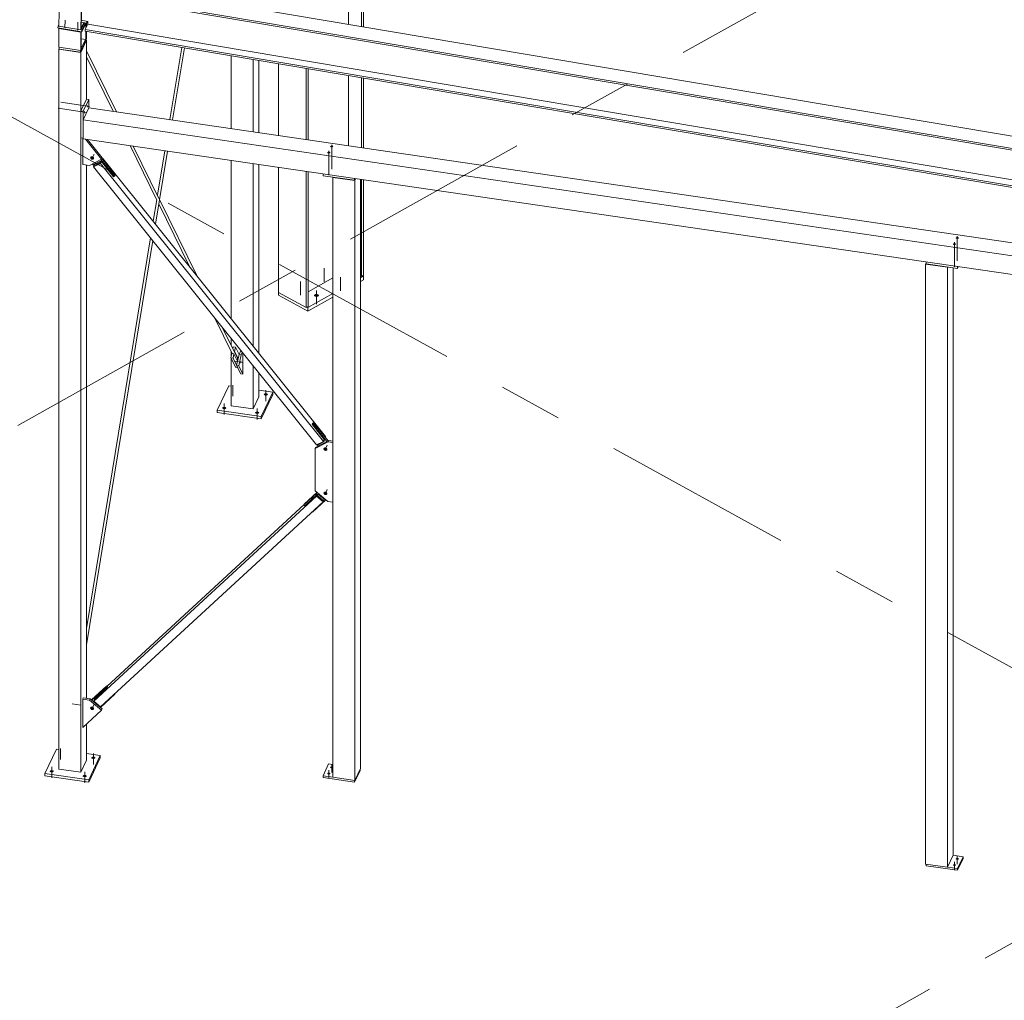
# Model space of a CAD drawing. Header units: millimetres. Extents: x -260 to 160, y -50 to 247.
# Tile 12 of 74: x -200 to -184, y 96 to 112. Entities that reach past the tile are written whole.
import ezdxf

# ---------------------------------------------------------------- set-up
doc = ezdxf.new("R2010")
doc.units = ezdxf.units.MM
for name, pattern in [('XKITLINE00', [0]), ('XKITLINE02', [4, 2, -2]), ('XKITLINE03', [6, 3, -1, 1, -1])]:
    doc.linetypes.add(name, pattern=pattern)
for name, color, linetype, lineweight in [('Element', 2, 'Continuous', 0), ('Spoina', 1, 'Continuous', 0), ('Śruba', 3, 'Continuous', 0)]:
    doc.layers.add(name, color=color, linetype=linetype, lineweight=lineweight)

msp = doc.modelspace()

# ---------------------------------------------------------------- hatches: boundary and pattern name
at = {"layer": 'Śruba'}
for points in [[(-198.53, 110.172), (-198.529, 110.176), (-198.528, 110.181), (-198.527, 110.184), (-198.526, 110.187), (-198.524, 110.189), (-198.523, 110.191), (-198.522, 110.191), (-198.521, 110.19), (-198.52, 110.189), (-198.52, 110.186), (-198.52, 110.183), (-198.519, 110.179), (-198.52, 110.175), (-198.52, 110.17), (-198.521, 110.165), (-198.521, 110.161), (-198.522, 110.156), (-198.523, 110.152), (-198.525, 110.148), (-198.526, 110.145), (-198.527, 110.143), (-198.528, 110.142), (-198.529, 110.142), (-198.53, 110.142), (-198.531, 110.144), (-198.532, 110.146), (-198.532, 110.149), (-198.532, 110.153), (-198.532, 110.158), (-198.532, 110.162), (-198.531, 110.167)], [(-198.576, 110.076), (-198.575, 110.08), (-198.574, 110.085), (-198.572, 110.088), (-198.571, 110.091), (-198.57, 110.093), (-198.569, 110.095), (-198.568, 110.095), (-198.567, 110.094), (-198.566, 110.093), (-198.565, 110.09), (-198.565, 110.087), (-198.565, 110.083), (-198.565, 110.079), (-198.565, 110.074), (-198.566, 110.07), (-198.567, 110.065), (-198.568, 110.06), (-198.569, 110.056), (-198.57, 110.052), (-198.571, 110.049), (-198.573, 110.047), (-198.574, 110.046), (-198.575, 110.046), (-198.576, 110.046), (-198.577, 110.048), (-198.577, 110.05), (-198.578, 110.053), (-198.578, 110.057), (-198.577, 110.062), (-198.577, 110.066), (-198.576, 110.071)], [(-194.688, 109.516), (-194.692, 109.517), (-194.697, 109.518), (-194.7, 109.52), (-194.704, 109.522), (-194.706, 109.525), (-194.707, 109.527), (-194.708, 109.53), (-194.707, 109.533), (-194.706, 109.535), (-194.704, 109.538), (-194.7, 109.54), (-194.697, 109.541), (-194.692, 109.543), (-194.688, 109.544), (-194.683, 109.544), (-194.678, 109.544), (-194.673, 109.543), (-194.669, 109.541), (-194.665, 109.54), (-194.662, 109.538), (-194.66, 109.535), (-194.658, 109.533), (-194.658, 109.53), (-194.658, 109.527), (-194.66, 109.525), (-194.662, 109.522), (-194.665, 109.52), (-194.669, 109.518), (-194.673, 109.517), (-194.678, 109.516), (-194.683, 109.516)], [(-198.435, 109.369), (-198.43, 109.365), (-198.426, 109.36), (-198.423, 109.355), (-198.421, 109.35), (-198.421, 109.345), (-198.421, 109.34), (-198.423, 109.335), (-198.425, 109.33), (-198.429, 109.327), (-198.434, 109.324), (-198.439, 109.322), (-198.445, 109.321), (-198.451, 109.322), (-198.457, 109.323), (-198.463, 109.325), (-198.468, 109.328), (-198.473, 109.332), (-198.477, 109.337), (-198.48, 109.342), (-198.482, 109.347), (-198.483, 109.352), (-198.482, 109.357), (-198.481, 109.362), (-198.478, 109.367), (-198.474, 109.37), (-198.47, 109.373), (-198.464, 109.375), (-198.459, 109.376), (-198.453, 109.375), (-198.447, 109.374), (-198.441, 109.372)], [(-194.733, 109.42), (-194.738, 109.421), (-194.742, 109.422), (-194.746, 109.424), (-194.749, 109.426), (-194.751, 109.429), (-194.753, 109.431), (-194.753, 109.434), (-194.753, 109.437), (-194.751, 109.439), (-194.749, 109.442), (-194.746, 109.444), (-194.742, 109.446), (-194.738, 109.447), (-194.733, 109.448), (-194.728, 109.448), (-194.723, 109.448), (-194.719, 109.447), (-194.714, 109.446), (-194.711, 109.444), (-194.707, 109.442), (-194.705, 109.439), (-194.704, 109.437), (-194.703, 109.434), (-194.704, 109.431), (-194.705, 109.429), (-194.707, 109.426), (-194.711, 109.424), (-194.714, 109.422), (-194.719, 109.421), (-194.723, 109.42), (-194.728, 109.42)], [(-184.89, 107.981), (-184.895, 107.981), (-184.899, 107.983), (-184.903, 107.985), (-184.906, 107.987), (-184.908, 107.989), (-184.91, 107.992), (-184.91, 107.994), (-184.91, 107.997), (-184.908, 108), (-184.906, 108.002), (-184.903, 108.004), (-184.899, 108.006), (-184.895, 108.007), (-184.89, 108.008), (-184.885, 108.008), (-184.88, 108.008), (-184.876, 108.007), (-184.871, 108.006), (-184.867, 108.004), (-184.864, 108.002), (-184.862, 108), (-184.861, 107.997), (-184.86, 107.994), (-184.861, 107.992), (-184.862, 107.989), (-184.864, 107.987), (-184.867, 107.985), (-184.871, 107.983), (-184.876, 107.981), (-184.88, 107.981), (-184.885, 107.98)], [(-184.844, 108.077), (-184.849, 108.077), (-184.854, 108.079), (-184.857, 108.08), (-184.86, 108.083), (-184.863, 108.085), (-184.864, 108.088), (-184.865, 108.09), (-184.864, 108.093), (-184.863, 108.096), (-184.86, 108.098), (-184.857, 108.1), (-184.854, 108.102), (-184.849, 108.103), (-184.844, 108.104), (-184.84, 108.104), (-184.835, 108.104), (-184.83, 108.103), (-184.826, 108.102), (-184.822, 108.1), (-184.819, 108.098), (-184.817, 108.096), (-184.815, 108.093), (-184.815, 108.09), (-184.815, 108.088), (-184.817, 108.085), (-184.819, 108.083), (-184.822, 108.08), (-184.826, 108.079), (-184.83, 108.077), (-184.835, 108.077), (-184.84, 108.076)], [(-194.93, 107.165), (-194.938, 107.166), (-194.945, 107.168), (-194.951, 107.171), (-194.955, 107.174), (-194.959, 107.178), (-194.961, 107.182), (-194.962, 107.186), (-194.961, 107.191), (-194.959, 107.195), (-194.955, 107.198), (-194.951, 107.202), (-194.945, 107.204), (-194.938, 107.206), (-194.93, 107.208), (-194.923, 107.208), (-194.915, 107.208), (-194.908, 107.206), (-194.901, 107.204), (-194.895, 107.202), (-194.89, 107.198), (-194.886, 107.195), (-194.884, 107.191), (-194.883, 107.186), (-194.884, 107.182), (-194.886, 107.178), (-194.89, 107.174), (-194.895, 107.171), (-194.901, 107.168), (-194.908, 107.166), (-194.915, 107.165), (-194.923, 107.164)], [(-196.116, 106.143), (-196.115, 106.148), (-196.114, 106.152), (-196.112, 106.156), (-196.111, 106.159), (-196.11, 106.161), (-196.109, 106.162), (-196.108, 106.163), (-196.107, 106.162), (-196.106, 106.16), (-196.105, 106.158), (-196.105, 106.155), (-196.105, 106.151), (-196.105, 106.147), (-196.105, 106.142), (-196.106, 106.137), (-196.107, 106.132), (-196.108, 106.128), (-196.109, 106.124), (-196.11, 106.12), (-196.111, 106.117), (-196.113, 106.115), (-196.114, 106.113), (-196.115, 106.113), (-196.116, 106.114), (-196.117, 106.115), (-196.117, 106.118), (-196.118, 106.121), (-196.118, 106.125), (-196.118, 106.129), (-196.117, 106.134), (-196.117, 106.139)], [(-195.725, 105.61), (-195.731, 105.611), (-195.737, 105.613), (-195.741, 105.615), (-195.745, 105.618), (-195.748, 105.621), (-195.75, 105.624), (-195.751, 105.628), (-195.75, 105.631), (-195.748, 105.635), (-195.745, 105.638), (-195.741, 105.641), (-195.737, 105.643), (-195.731, 105.644), (-195.725, 105.645), (-195.719, 105.646), (-195.712, 105.645), (-195.706, 105.644), (-195.701, 105.643), (-195.696, 105.641), (-195.692, 105.638), (-195.689, 105.635), (-195.687, 105.631), (-195.687, 105.628), (-195.687, 105.624), (-195.689, 105.621), (-195.692, 105.618), (-195.696, 105.615), (-195.701, 105.613), (-195.706, 105.611), (-195.712, 105.61), (-195.719, 105.61)], [(-196.379, 105.398), (-196.385, 105.399), (-196.391, 105.401), (-196.396, 105.403), (-196.4, 105.406), (-196.403, 105.409), (-196.405, 105.412), (-196.405, 105.416), (-196.405, 105.419), (-196.403, 105.423), (-196.4, 105.426), (-196.396, 105.428), (-196.391, 105.431), (-196.385, 105.432), (-196.379, 105.433), (-196.373, 105.434), (-196.367, 105.433), (-196.361, 105.432), (-196.355, 105.431), (-196.35, 105.428), (-196.346, 105.426), (-196.344, 105.423), (-196.342, 105.419), (-196.341, 105.416), (-196.342, 105.412), (-196.344, 105.409), (-196.346, 105.406), (-196.35, 105.403), (-196.355, 105.401), (-196.361, 105.399), (-196.367, 105.398), (-196.373, 105.398)], [(-195.861, 105.323), (-195.867, 105.324), (-195.873, 105.325), (-195.878, 105.327), (-195.882, 105.33), (-195.885, 105.333), (-195.887, 105.337), (-195.887, 105.34), (-195.887, 105.344), (-195.885, 105.347), (-195.882, 105.35), (-195.878, 105.353), (-195.873, 105.355), (-195.867, 105.357), (-195.861, 105.358), (-195.855, 105.358), (-195.849, 105.358), (-195.843, 105.357), (-195.837, 105.355), (-195.832, 105.353), (-195.828, 105.35), (-195.825, 105.347), (-195.824, 105.344), (-195.823, 105.34), (-195.824, 105.337), (-195.825, 105.333), (-195.828, 105.33), (-195.832, 105.327), (-195.837, 105.325), (-195.843, 105.324), (-195.849, 105.323), (-195.855, 105.322)], [(-194.765, 104.788), (-194.76, 104.784), (-194.756, 104.78), (-194.753, 104.775), (-194.751, 104.769), (-194.75, 104.764), (-194.751, 104.759), (-194.752, 104.754), (-194.755, 104.75), (-194.759, 104.746), (-194.763, 104.743), (-194.769, 104.742), (-194.774, 104.741), (-194.78, 104.741), (-194.786, 104.742), (-194.792, 104.744), (-194.798, 104.748), (-194.803, 104.752), (-194.807, 104.756), (-194.81, 104.761), (-194.812, 104.766), (-194.812, 104.772), (-194.812, 104.777), (-194.81, 104.782), (-194.808, 104.786), (-194.804, 104.789), (-194.799, 104.792), (-194.794, 104.794), (-194.788, 104.795), (-194.782, 104.795), (-194.776, 104.793), (-194.77, 104.791)], [(-194.765, 104.092), (-194.76, 104.088), (-194.756, 104.083), (-194.753, 104.078), (-194.751, 104.073), (-194.75, 104.068), (-194.75, 104.063), (-194.752, 104.058), (-194.755, 104.053), (-194.759, 104.05), (-194.763, 104.047), (-194.768, 104.045), (-194.774, 104.044), (-194.78, 104.045), (-194.786, 104.046), (-194.792, 104.048), (-194.798, 104.051), (-194.802, 104.055), (-194.806, 104.06), (-194.81, 104.065), (-194.811, 104.07), (-194.812, 104.075), (-194.812, 104.08), (-194.81, 104.085), (-194.807, 104.09), (-194.804, 104.093), (-194.799, 104.096), (-194.794, 104.098), (-194.788, 104.099), (-194.782, 104.098), (-194.776, 104.097), (-194.77, 104.095)], [(-198.435, 100.711), (-198.431, 100.707), (-198.427, 100.702), (-198.423, 100.697), (-198.422, 100.692), (-198.421, 100.687), (-198.421, 100.682), (-198.423, 100.677), (-198.426, 100.673), (-198.429, 100.669), (-198.434, 100.666), (-198.439, 100.664), (-198.445, 100.664), (-198.451, 100.664), (-198.457, 100.665), (-198.463, 100.667), (-198.468, 100.67), (-198.473, 100.674), (-198.477, 100.679), (-198.48, 100.684), (-198.482, 100.689), (-198.483, 100.694), (-198.483, 100.7), (-198.481, 100.704), (-198.478, 100.709), (-198.474, 100.712), (-198.47, 100.715), (-198.465, 100.717), (-198.459, 100.718), (-198.453, 100.718), (-198.447, 100.716), (-198.441, 100.714)], [(-198.438, 99.894), (-198.444, 99.895), (-198.45, 99.897), (-198.455, 99.899), (-198.459, 99.902), (-198.462, 99.905), (-198.464, 99.908), (-198.464, 99.912), (-198.464, 99.915), (-198.462, 99.919), (-198.459, 99.922), (-198.455, 99.924), (-198.45, 99.927), (-198.444, 99.928), (-198.438, 99.929), (-198.432, 99.93), (-198.426, 99.929), (-198.42, 99.928), (-198.414, 99.927), (-198.409, 99.924), (-198.405, 99.922), (-198.402, 99.919), (-198.401, 99.915), (-198.4, 99.912), (-198.401, 99.908), (-198.402, 99.905), (-198.405, 99.902), (-198.409, 99.899), (-198.414, 99.897), (-198.42, 99.895), (-198.426, 99.894), (-198.432, 99.894)], [(-194.688, 99.747), (-194.692, 99.747), (-194.697, 99.749), (-194.7, 99.75), (-194.704, 99.752), (-194.706, 99.755), (-194.707, 99.757), (-194.708, 99.76), (-194.707, 99.763), (-194.706, 99.765), (-194.704, 99.768), (-194.7, 99.77), (-194.697, 99.772), (-194.692, 99.773), (-194.688, 99.774), (-194.683, 99.774), (-194.678, 99.774), (-194.673, 99.773), (-194.669, 99.772), (-194.665, 99.77), (-194.662, 99.768), (-194.66, 99.765), (-194.658, 99.763), (-194.658, 99.76), (-194.658, 99.757), (-194.66, 99.755), (-194.662, 99.752), (-194.665, 99.75), (-194.669, 99.749), (-194.673, 99.747), (-194.678, 99.747), (-194.683, 99.746)], [(-199.093, 99.682), (-199.099, 99.683), (-199.104, 99.685), (-199.109, 99.687), (-199.113, 99.69), (-199.116, 99.693), (-199.118, 99.696), (-199.119, 99.7), (-199.118, 99.703), (-199.116, 99.707), (-199.113, 99.71), (-199.109, 99.712), (-199.104, 99.715), (-199.099, 99.716), (-199.093, 99.717), (-199.087, 99.718), (-199.08, 99.717), (-199.074, 99.716), (-199.069, 99.715), (-199.064, 99.712), (-199.06, 99.71), (-199.057, 99.707), (-199.055, 99.703), (-199.054, 99.7), (-199.055, 99.696), (-199.057, 99.693), (-199.06, 99.69), (-199.064, 99.687), (-199.069, 99.685), (-199.074, 99.683), (-199.08, 99.682), (-199.087, 99.682)], [(-198.575, 99.607), (-198.581, 99.608), (-198.586, 99.609), (-198.591, 99.611), (-198.595, 99.614), (-198.598, 99.617), (-198.6, 99.621), (-198.601, 99.624), (-198.6, 99.628), (-198.598, 99.631), (-198.595, 99.634), (-198.591, 99.637), (-198.586, 99.639), (-198.581, 99.641), (-198.575, 99.642), (-198.569, 99.642), (-198.562, 99.642), (-198.556, 99.641), (-198.551, 99.639), (-198.546, 99.637), (-198.542, 99.634), (-198.539, 99.631), (-198.537, 99.628), (-198.536, 99.624), (-198.537, 99.621), (-198.539, 99.617), (-198.542, 99.614), (-198.546, 99.611), (-198.551, 99.609), (-198.556, 99.608), (-198.562, 99.607), (-198.569, 99.606)], [(-194.733, 99.651), (-194.738, 99.651), (-194.742, 99.653), (-194.746, 99.654), (-194.749, 99.657), (-194.751, 99.659), (-194.753, 99.662), (-194.753, 99.664), (-194.753, 99.667), (-194.751, 99.67), (-194.749, 99.672), (-194.746, 99.674), (-194.742, 99.676), (-194.738, 99.677), (-194.733, 99.678), (-194.728, 99.678), (-194.723, 99.678), (-194.719, 99.677), (-194.714, 99.676), (-194.711, 99.674), (-194.707, 99.672), (-194.705, 99.67), (-194.704, 99.667), (-194.703, 99.664), (-194.704, 99.662), (-194.705, 99.659), (-194.707, 99.657), (-194.711, 99.654), (-194.714, 99.653), (-194.719, 99.651), (-194.723, 99.651), (-194.728, 99.65)], [(-184.89, 98.211), (-184.895, 98.212), (-184.899, 98.213), (-184.903, 98.215), (-184.906, 98.217), (-184.908, 98.219), (-184.91, 98.222), (-184.91, 98.225), (-184.91, 98.227), (-184.908, 98.23), (-184.906, 98.232), (-184.903, 98.234), (-184.899, 98.236), (-184.895, 98.237), (-184.89, 98.238), (-184.885, 98.238), (-184.88, 98.238), (-184.876, 98.237), (-184.871, 98.236), (-184.867, 98.234), (-184.864, 98.232), (-184.862, 98.23), (-184.861, 98.227), (-184.86, 98.225), (-184.861, 98.222), (-184.862, 98.219), (-184.864, 98.217), (-184.867, 98.215), (-184.871, 98.213), (-184.876, 98.212), (-184.88, 98.211), (-184.885, 98.211)], [(-184.844, 98.307), (-184.849, 98.308), (-184.854, 98.309), (-184.857, 98.311), (-184.86, 98.313), (-184.863, 98.315), (-184.864, 98.318), (-184.865, 98.32), (-184.864, 98.323), (-184.863, 98.326), (-184.86, 98.328), (-184.857, 98.33), (-184.854, 98.332), (-184.849, 98.333), (-184.844, 98.334), (-184.84, 98.334), (-184.835, 98.334), (-184.83, 98.333), (-184.826, 98.332), (-184.822, 98.33), (-184.819, 98.328), (-184.817, 98.326), (-184.815, 98.323), (-184.815, 98.32), (-184.815, 98.318), (-184.817, 98.315), (-184.819, 98.313), (-184.822, 98.311), (-184.826, 98.309), (-184.83, 98.308), (-184.835, 98.307), (-184.84, 98.307)]]:
    msp.add_hatch(color=256, dxfattribs=at).paths.add_polyline_path(points, flags=17)

# ---------------------------------------------------------------- linework, layer by layer
at = {"layer": 'Element', "linetype": 'XKITLINE00', "lineweight": 0}
for p, q in [((-194.418, 111.452), (-194.418, 118.251)), ((-194.212, 111.417), (-194.212, 118.138)), ((-194.18, 111.412), (-194.18, 118.12)), ((-180.984, 109.186), (-198.446, 112.131)), ((-198.962, 111.996), (-198.975, 111.421)), ((-198.63, 111.363), (-198.617, 111.939)), ((-198.612, 111.951), (-198.625, 111.375)), ((-181.076, 108.981), (-198.538, 111.925)), ((-181.075, 109.007), (-198.537, 111.951)), ((-198.989, 111.395), (-198.987, 111.425)), ((-198.989, 111.395), (-198.616, 111.332)), ((-198.987, 111.425), (-198.975, 111.45)), ((-198.987, 111.425), (-198.975, 111.423)), ((-198.975, 111.393), (-198.978, 111.387)), ((-198.978, 111.387), (-198.632, 111.329)), ((-198.978, 111.09), (-198.978, 111.387)), ((-198.975, 111.421), (-198.63, 111.363)), ((-198.626, 111.369), (-198.571, 111.477)), ((-198.624, 111.396), (-198.582, 111.479)), ((-198.517, 111.497), (-198.622, 111.515)), ((-198.622, 111.485), (-198.537, 111.471)), ((-198.616, 111.332), (-198.544, 111.472)), ((-198.614, 111.362), (-198.557, 111.475)), ((-198.562, 111.371), (-198.519, 111.456)), ((-198.55, 111.393), (-198.55, 111.46)), ((-198.541, 111.411), (-198.541, 111.472)), ((-198.537, 111.471), (-198.536, 111.5)), ((-198.537, 111.471), (-198.528, 111.489)), ((-198.528, 111.489), (-198.528, 111.499)), ((-198.519, 111.456), (-198.517, 111.497)), ((-181.237, 108.542), (-198.519, 111.456)), ((-198.63, 111.334), (-198.632, 111.329)), ((-198.632, 111.329), (-198.632, 111.039)), ((-198.63, 111.363), (-198.625, 111.375)), ((-198.63, 111.365), (-198.614, 111.362)), ((-198.626, 111.369), (-198.628, 111.369)), ((-198.626, 111.372), (-198.626, 111.369)), ((-198.623, 111.058), (-198.623, 111.333)), ((-198.616, 111.332), (-198.614, 111.362)), ((-198.563, 111.345), (-198.562, 111.371)), ((-181.293, 108.433), (-198.563, 111.345)), ((-198.562, 111.371), (-181.28, 108.457)), ((-198.55, 111.212), (-198.55, 111.343)), ((-198.55, 111.212), (-198.541, 111.231)), ((-198.541, 111.231), (-198.541, 111.341)), ((-198.978, 111.09), (-198.632, 111.039)), ((-198.969, 111.078), (-198.978, 111.06)), ((-198.969, 111.088), (-198.969, 111.063)), ((-198.637, 111.014), (-198.55, 111.199)), ((-198.541, 111.201), (-198.632, 111.009)), ((-198.623, 111.223), (-198.55, 111.212)), ((-198.623, 111.074), (-198.557, 111.213)), ((-198.55, 111.199), (-198.55, 111.213)), ((-198.55, 111.203), (-198.541, 111.201)), ((-198.541, 110.271), (-198.541, 111.201)), ((-197.229, 109.954), (-197.043, 111.089)), ((-197.187, 109.948), (-197.001, 111.082)), ((-198.978, 111.06), (-198.632, 111.009)), ((-198.978, 99.735), (-198.978, 111.06)), ((-198.969, 111.063), (-198.637, 111.014)), ((-198.637, 111.014), (-198.637, 111.04)), ((-198.632, 111.039), (-198.623, 111.058)), ((-198.632, 111.009), (-198.632, 99.685)), ((-198.07, 110.077), (-198.541, 111.037)), ((-198.121, 110.084), (-198.541, 110.941)), ((-196.264, 109.813), (-196.264, 110.957)), ((-195.919, 109.762), (-195.919, 110.899)), ((-195.828, 109.749), (-195.828, 110.884)), ((-195.517, 109.703), (-195.517, 110.831)), ((-195.085, 109.64), (-195.085, 110.759)), ((-195.053, 109.635), (-195.053, 110.753)), ((-194.418, 109.542), (-194.418, 110.646)), ((-194.212, 109.512), (-194.212, 110.611)), ((-194.18, 109.508), (-194.18, 110.606)), ((-198.539, 110.275), (-198.627, 110.091)), ((-198.594, 109.948), (-198.503, 110.14)), ((-198.505, 110.27), (-198.592, 110.086)), ((-198.505, 110.27), (-198.539, 110.275)), ((-198.505, 110.136), (-198.505, 110.27)), ((-198.503, 110.14), (-181.677, 107.679)), ((-198.627, 109.666), (-198.627, 110.091)), ((-198.627, 110.091), (-198.592, 110.086)), ((-198.592, 110.086), (-198.592, 109.952)), ((-198.594, 109.948), (-181.774, 107.488)), ((-198.594, 109.651), (-198.594, 109.948)), ((-198.627, 109.666), (-198.594, 109.661)), ((-198.6, 109.248), (-198.6, 109.662)), ((-198.594, 109.651), (-181.915, 107.212)), ((-198.303, 109.332), (-198.554, 109.645)), ((-198.294, 109.351), (-198.527, 109.641)), ((-197.434, 108.685), (-197.855, 109.543)), ((-197.4, 108.712), (-197.804, 109.536)), ((-197.456, 108.309), (-197.268, 109.457)), ((-197.424, 108.762), (-197.309, 109.463)), ((-198.6, 109.248), (-198.494, 109.232)), ((-198.541, 100.847), (-198.541, 109.239)), ((-198.494, 109.232), (-198.303, 109.332)), ((-198.427, 109.228), (-198.449, 109.255)), ((-198.429, 109.224), (-198.331, 109.276)), ((-198.417, 109.249), (-198.429, 109.224)), ((-198.421, 109.214), (-198.429, 109.224)), ((-198.319, 109.264), (-198.428, 109.207)), ((-198.428, 109.207), (-198.423, 109.217)), ((-198.421, 109.214), (-198.323, 109.265)), ((-198.319, 109.301), (-198.417, 109.249)), ((-198.319, 109.301), (-198.331, 109.276)), ((-198.331, 109.276), (-198.323, 109.265)), ((-198.323, 109.265), (-198.311, 109.29)), ((-198.311, 109.29), (-198.319, 109.301)), ((-198.319, 109.264), (-198.305, 109.293)), ((-194.814, 104.89), (-198.319, 109.264)), ((-198.1, 109.061), (-198.313, 109.327)), ((-198.311, 109.29), (-198.305, 109.293)), ((-198.305, 109.293), (-198.114, 109.054)), ((-198.303, 109.332), (-198.294, 109.351)), ((-198.091, 109.08), (-198.3, 109.34)), ((-198.298, 109.344), (-198.29, 109.334)), ((-198.29, 109.334), (-198.292, 109.33)), ((-198.291, 109.336), (-198.283, 109.341)), ((-198.289, 109.327), (-198.283, 109.341)), ((-194.778, 104.967), (-198.283, 109.341)), ((-196.264, 106.822), (-196.264, 109.31)), ((-195.919, 106.391), (-195.919, 109.26)), ((-195.828, 106.277), (-195.828, 109.247)), ((-194.923, 104.833), (-198.428, 109.207)), ((-198.114, 109.054), (-198.1, 109.061)), ((-198.1, 109.061), (-198.091, 109.08)), ((-195.517, 107.234), (-195.517, 109.201)), ((-195.085, 106.996), (-195.085, 109.138)), ((-195.053, 107.014), (-195.053, 109.133)), ((-194.818, 109.099), (-194.818, 109.07)), ((-194.818, 109.07), (-194.324, 108.998)), ((-194.663, 109.048), (-194.665, 109.044)), ((-194.665, 109.044), (-194.319, 108.993)), ((-194.665, 99.604), (-194.665, 109.044)), ((-194.324, 108.998), (-194.324, 109.027)), ((-194.324, 108.998), (-194.312, 109.025)), ((-194.305, 109.024), (-194.319, 108.993)), ((-194.319, 108.993), (-194.319, 99.553)), ((-194.228, 99.745), (-194.228, 109.013)), ((-194.212, 107.486), (-194.212, 109.01)), ((-194.18, 107.504), (-194.18, 109.006)), ((-197.491, 108.353), (-197.436, 108.69)), ((-196.922, 107.643), (-197.404, 108.625)), ((-196.8, 107.49), (-197.392, 108.697)), ((-198.541, 101.948), (-197.534, 108.091)), ((-198.541, 101.689), (-197.499, 108.048)), ((-185.331, 107.698), (-185.34, 107.68)), ((-185.34, 107.68), (-184.994, 107.629)), ((-185.34, 98.24), (-185.34, 107.68)), ((-185.331, 107.711), (-185.331, 107.683)), ((-185.331, 107.683), (-184.837, 107.61)), ((-184.992, 107.633), (-184.994, 107.629)), ((-184.994, 107.629), (-184.994, 98.189)), ((-184.903, 98.381), (-184.903, 107.62)), ((-184.837, 107.61), (-184.837, 107.639)), ((-184.837, 107.61), (-184.824, 107.637)), ((-195.053, 107.243), (-194.665, 107.461)), ((-194.228, 107.495), (-194.212, 107.486)), ((-194.228, 107.463), (-194.18, 107.49)), ((-194.228, 107.403), (-194.18, 107.43)), ((-194.212, 107.486), (-194.18, 107.504)), ((-194.18, 107.49), (-194.193, 107.497)), ((-194.18, 107.43), (-194.18, 107.49)), ((-195.517, 107.248), (-195.517, 107.248)), ((-195.517, 107.189), (-195.517, 107.248)), ((-195.517, 107.248), (-195.517, 107.248)), ((-195.517, 107.234), (-195.085, 106.996)), ((-195.06, 106.997), (-194.665, 107.218)), ((-195.517, 107.189), (-195.06, 106.937)), ((-195.06, 106.937), (-194.665, 107.159)), ((-195.085, 106.996), (-195.053, 107.014)), ((-195.073, 107.004), (-195.06, 106.997)), ((-195.06, 106.937), (-195.06, 106.997)), ((-196.248, 106.27), (-196.522, 106.829)), ((-196.165, 106.198), (-196.4, 106.676)), ((-196.264, 106.399), (-196.264, 106.507)), ((-196.255, 106.271), (-196.269, 106.204)), ((-196.264, 106.228), (-196.264, 106.303)), ((-196.255, 106.271), (-196.22, 106.266)), ((-196.239, 106.347), (-196.232, 106.378)), ((-196.22, 106.266), (-196.235, 106.199)), ((-196.232, 106.378), (-196.198, 106.373)), ((-196.17, 106.163), (-196.22, 106.266)), ((-196.212, 106.306), (-196.219, 106.307)), ((-196.198, 106.373), (-196.212, 106.306)), ((-196.161, 106.203), (-196.212, 106.306)), ((-196.141, 106.259), (-196.198, 106.373)), ((-196.113, 106.318), (-196.141, 106.259)), ((-196.113, 106.318), (-196.113, 106.318)), ((-196.09, 106.289), (-196.107, 106.254)), ((-196.079, 106.275), (-196.079, 105.947)), ((-196.235, 106.199), (-196.269, 106.204)), ((-196.269, 106.204), (-196.193, 106.05)), ((-196.264, 105.451), (-196.264, 106.194)), ((-196.159, 106.045), (-196.235, 106.199)), ((-196.141, 106.259), (-196.178, 106.085)), ((-196.173, 106.169), (-196.171, 106.169)), ((-196.171, 106.169), (-196.162, 106.183)), ((-196.17, 106.163), (-196.167, 106.175)), ((-196.161, 106.203), (-196.168, 106.204)), ((-196.162, 106.183), (-196.165, 106.198)), ((-196.164, 106.191), (-196.161, 106.203)), ((-196.107, 106.254), (-196.144, 106.08)), ((-196.141, 106.259), (-196.107, 106.254)), ((-196.193, 106.05), (-196.159, 106.045)), ((-196.144, 106.08), (-196.178, 106.085)), ((-196.178, 106.085), (-196.113, 105.952)), ((-196.079, 105.947), (-196.144, 106.08)), ((-195.919, 105.401), (-195.919, 106.076)), ((-195.828, 105.593), (-195.828, 105.962)), ((-196.079, 105.947), (-196.113, 105.952)), ((-196.482, 105.381), (-196.3, 105.764)), ((-196.3, 105.764), (-196.264, 105.759)), ((-195.828, 105.695), (-195.61, 105.663)), ((-195.792, 105.279), (-195.61, 105.663)), ((-195.61, 105.628), (-195.61, 105.663)), ((-195.919, 105.401), (-195.828, 105.593)), ((-195.792, 105.244), (-195.61, 105.628)), ((-196.482, 105.381), (-195.792, 105.279)), ((-196.482, 105.345), (-196.482, 105.381)), ((-196.482, 105.345), (-195.792, 105.244)), ((-196.264, 105.451), (-195.919, 105.401)), ((-195.792, 105.244), (-195.792, 105.279)), ((-194.969, 105.184), (-194.983, 105.177)), ((-194.978, 105.165), (-194.969, 105.184)), ((-194.74, 104.898), (-194.969, 105.184)), ((-194.992, 105.158), (-194.983, 105.177)), ((-194.978, 105.165), (-194.992, 105.158)), ((-194.801, 104.919), (-194.992, 105.158)), ((-194.757, 104.889), (-194.978, 105.165)), ((-194.739, 104.884), (-194.944, 104.777)), ((-194.73, 104.903), (-194.935, 104.796)), ((-194.923, 104.833), (-194.814, 104.89)), ((-194.907, 104.829), (-194.809, 104.881)), ((-194.809, 104.881), (-194.816, 104.889)), ((-194.814, 104.89), (-194.801, 104.919)), ((-194.809, 104.881), (-194.798, 104.906)), ((-194.798, 104.906), (-194.803, 104.913)), ((-194.784, 104.953), (-194.778, 104.967)), ((-194.777, 104.95), (-194.783, 104.957)), ((-194.778, 104.946), (-194.777, 104.95)), ((-194.739, 104.884), (-194.73, 104.903)), ((-194.665, 104.873), (-194.739, 104.884)), ((-194.665, 104.894), (-194.73, 104.903)), ((-194.944, 104.777), (-194.935, 104.796)), ((-194.944, 104.112), (-194.944, 104.777)), ((-194.907, 104.829), (-194.914, 104.838)), ((-194.893, 104.818), (-194.904, 104.831)), ((-194.944, 104.112), (-194.741, 103.943)), ((-198.426, 100.804), (-194.924, 104.029)), ((-194.909, 104.083), (-195.119, 103.89)), ((-195.11, 103.909), (-194.915, 104.088)), ((-195.105, 103.878), (-194.91, 104.058)), ((-194.984, 103.777), (-194.774, 103.97)), ((-194.924, 104.029), (-194.91, 104.058)), ((-194.816, 103.939), (-194.924, 104.029)), ((-194.905, 104.053), (-194.917, 104.028)), ((-194.908, 104.036), (-194.917, 104.028)), ((-194.917, 104.028), (-194.82, 103.947)), ((-194.91, 104.058), (-194.905, 104.053)), ((-194.896, 104.061), (-194.908, 104.036)), ((-194.811, 103.955), (-194.908, 104.036)), ((-194.905, 104.053), (-194.896, 104.061)), ((-194.799, 103.98), (-194.896, 104.061)), ((-194.811, 103.955), (-194.82, 103.947)), ((-194.816, 103.939), (-194.803, 103.968)), ((-194.799, 103.98), (-194.811, 103.955)), ((-194.805, 103.969), (-194.803, 103.968)), ((-194.741, 103.943), (-194.665, 103.931)), ((-198.318, 100.714), (-194.816, 103.939)), ((-198.217, 101.039), (-195.116, 103.896)), ((-195.119, 103.89), (-195.11, 103.909)), ((-195.119, 103.89), (-195.105, 103.878)), ((-194.989, 103.78), (-194.984, 103.777)), ((-198.462, 100.821), (-198.221, 101.043)), ((-198.456, 100.816), (-198.23, 101.024)), ((-198.412, 100.833), (-198.217, 101.012)), ((-198.23, 101.024), (-198.221, 101.043)), ((-198.217, 101.012), (-198.23, 101.024)), ((-198.221, 101.043), (-198.208, 101.032)), ((-198.217, 101.012), (-198.208, 101.032)), ((-198.6, 100.835), (-198.591, 100.855)), ((-198.483, 100.839), (-198.591, 100.855)), ((-198.321, 100.703), (-198.096, 100.911)), ((-198.096, 100.911), (-198.1, 100.914)), ((-198.096, 100.911), (-198.09, 100.924)), ((-198.6, 100.835), (-198.492, 100.82)), ((-198.6, 100.388), (-198.6, 100.835)), ((-198.492, 100.82), (-198.483, 100.839)), ((-198.304, 100.662), (-198.492, 100.82)), ((-198.294, 100.681), (-198.483, 100.839)), ((-198.424, 100.802), (-198.427, 100.795)), ((-198.427, 100.795), (-198.422, 100.801)), ((-198.427, 100.795), (-198.33, 100.714)), ((-198.426, 100.804), (-198.412, 100.833)), ((-198.318, 100.714), (-198.426, 100.804)), ((-198.33, 100.714), (-198.325, 100.719)), ((-198.6, 100.388), (-198.304, 100.662)), ((-198.304, 100.662), (-198.294, 100.681)), ((-198.541, 99.876), (-198.541, 100.443)), ((-199.196, 99.664), (-199.014, 100.048)), ((-199.014, 100.048), (-198.978, 100.043)), ((-198.541, 99.979), (-198.323, 99.947)), ((-198.505, 99.563), (-198.323, 99.947)), ((-198.323, 99.912), (-198.323, 99.947)), ((-198.632, 99.685), (-198.541, 99.876)), ((-198.505, 99.528), (-198.323, 99.912)), ((-194.818, 99.63), (-194.731, 99.814)), ((-194.731, 99.814), (-194.665, 99.805)), ((-199.196, 99.664), (-198.505, 99.563)), ((-199.196, 99.629), (-199.196, 99.664)), ((-199.196, 99.629), (-198.505, 99.528)), ((-198.978, 99.735), (-198.632, 99.685)), ((-194.665, 99.608), (-194.818, 99.63)), ((-194.818, 99.63), (-194.818, 99.6)), ((-194.324, 99.528), (-194.237, 99.712)), ((-194.319, 99.553), (-194.228, 99.745)), ((-194.237, 99.712), (-194.237, 99.727)), ((-198.505, 99.528), (-198.505, 99.563)), ((-194.818, 99.6), (-194.324, 99.528)), ((-194.665, 99.604), (-194.319, 99.553)), ((-194.324, 99.528), (-194.324, 99.554)), ((-184.994, 98.189), (-184.903, 98.381)), ((-184.75, 98.355), (-184.905, 98.377)), ((-185.34, 98.24), (-184.994, 98.189)), ((-185.331, 98.213), (-185.331, 98.238)), ((-185.331, 98.213), (-184.837, 98.141)), ((-184.837, 98.17), (-184.75, 98.355)), ((-184.837, 98.141), (-184.75, 98.325)), ((-184.75, 98.325), (-184.75, 98.355)), ((-184.992, 98.193), (-184.837, 98.17)), ((-184.837, 98.141), (-184.837, 98.17))]:
    msp.add_line(p, q, dxfattribs=at)
at = {"layer": 'Spoina', "linetype": 'XKITLINE03', "lineweight": 0}
for p, q in [((-204.855, 102.206), (-80.144, 172.099)), ((-189.637, 93.825), (-64.926, 163.718)), ((-248.058, 136.616), (9.638, -5.308))]:
    msp.add_line(p, q, dxfattribs=at)
at = {"layer": 'Śruba', "linetype": 'XKITLINE02', "lineweight": 0}
for p, q in [((-198.874, 111.518), (-198.879, 111.396)), ((-198.674, 111.484), (-198.679, 111.362)), ((-198.768, 111.352), (-198.629, 111.332)), ((-194.799, 107.401), (-194.799, 107.615)), ((-195.176, 107.189), (-195.176, 107.403)), ((-194.546, 107.261), (-194.546, 107.475)), ((-196.237, 105.6), (-196.237, 105.772)), ((-198.768, 100.761), (-198.629, 100.741)), ((-198.95, 99.884), (-198.95, 100.056))]:
    msp.add_line(p, q, dxfattribs=at)
at = {"layer": 'Śruba', "linetype": 'XKITLINE00', "lineweight": 0}
for p, q in [((-198.942, 110.227), (-198.493, 110.161)), ((-198.987, 110.131), (-198.538, 110.066)), ((-194.683, 109.558), (-194.683, 109.172)), ((-198.422, 109.411), (-198.463, 109.324)), ((-194.728, 109.462), (-194.728, 109.076)), ((-184.885, 108.023), (-184.885, 107.636)), ((-184.84, 108.118), (-184.84, 107.732)), ((-194.923, 107.05), (-194.923, 107.263)), ((-196.215, 106.153), (-196.077, 106.133)), ((-195.719, 105.524), (-195.719, 105.696)), ((-196.373, 105.312), (-196.373, 105.484)), ((-195.855, 105.236), (-195.855, 105.408)), ((-194.752, 104.83), (-194.793, 104.744)), ((-194.752, 104.134), (-194.793, 104.047)), ((-198.422, 100.753), (-198.463, 100.667)), ((-198.432, 99.808), (-198.432, 99.98)), ((-199.087, 99.596), (-199.087, 99.768)), ((-194.683, 99.68), (-194.683, 99.811)), ((-198.569, 99.52), (-198.569, 99.692)), ((-194.728, 99.584), (-194.728, 99.715)), ((-184.84, 98.24), (-184.84, 98.371)), ((-184.885, 98.144), (-184.885, 98.275))]:
    msp.add_line(p, q, dxfattribs=at)

doc.saveas('drawing.dxf')
